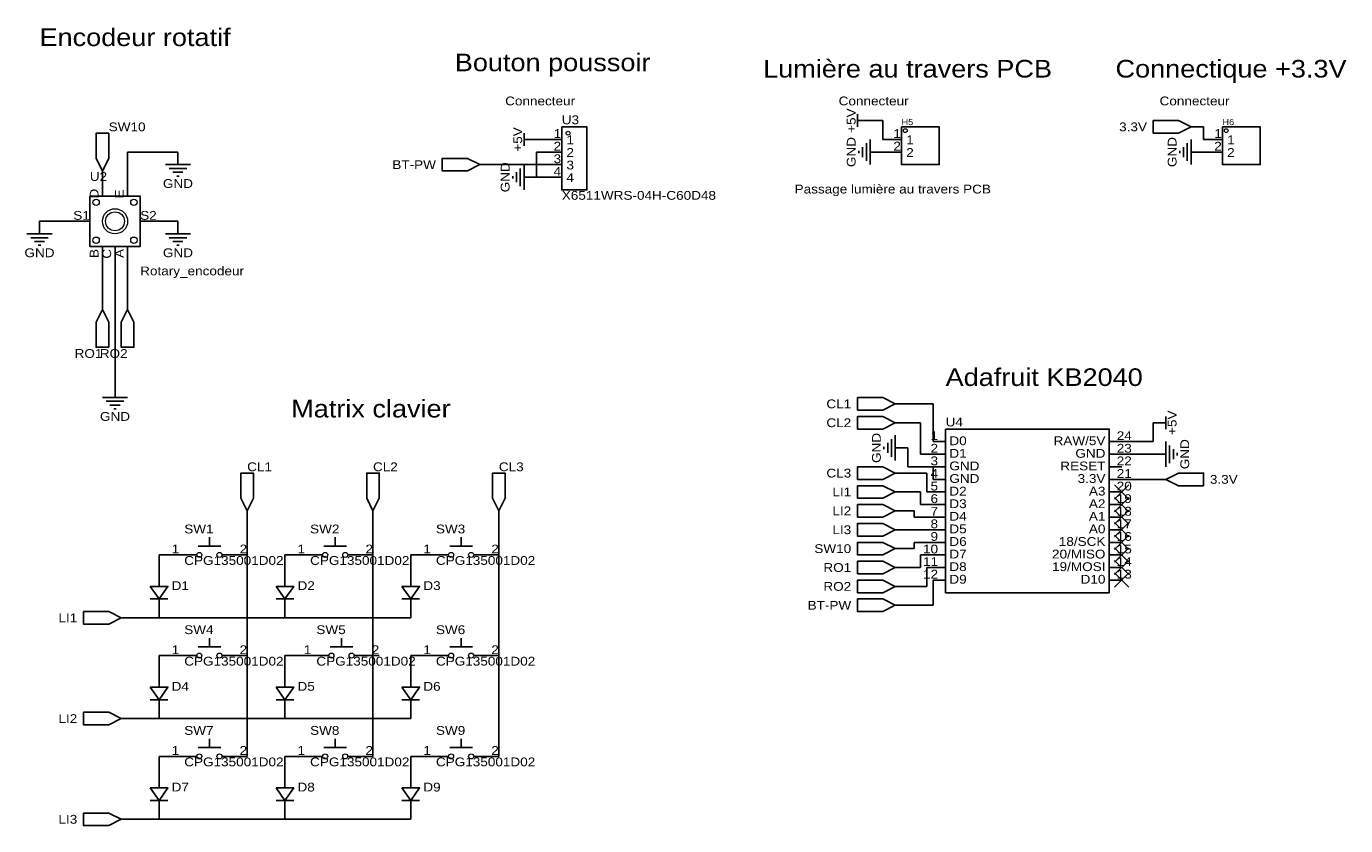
# Model space of a CAD drawing. Header units: millimetres. Extents: x 6 to 273, y 42 to 203.
import ezdxf
from ezdxf.enums import TextEntityAlignment as Align

# ---------------------------------------------------------------- set-up
doc = ezdxf.new("R2010")
doc.units = ezdxf.units.MM
doc.header["$MEASUREMENT"] = 0
doc.styles.get("Standard").update_dxf_attribs({"font": 'arial.ttf'})

msp = doc.modelspace()

# ---------------------------------------------------------------- linework, layer by layer
at = {"color": 1, "true_color": 0xa00000}
for points in [[(173.99, 182.88), (173.99, 185.42)], [(173.99, 184.15), (175.26, 184.15)], [(106.68, 179.07), (106.68, 181.61)], [(106.68, 180.34), (107.95, 180.34)], [(175.01, 178.82), (175.01, 176.78)], [(175.77, 179.58), (175.77, 176.02)], [(176.53, 180.34), (176.53, 175.26)], [(239.78, 178.82), (239.78, 176.78)], [(240.54, 179.58), (240.54, 176.02)], [(241.3, 180.34), (241.3, 175.26)], [(174.24, 178.05), (174.24, 177.55)], [(239.01, 178.05), (239.01, 177.55)], [(34.29, 175.26), (39.37, 175.26)], [(35.05, 174.5), (38.61, 174.5)], [(35.81, 173.74), (37.85, 173.74)], [(105.16, 173.74), (105.16, 171.7)], [(105.92, 174.5), (105.92, 170.94)], [(106.68, 175.26), (106.68, 170.18)], [(36.58, 172.97), (37.08, 172.97)], [(104.39, 172.97), (104.39, 172.47)], [(6.35, 161.29), (11.43, 161.29)], [(7.11, 160.53), (10.67, 160.53)], [(7.87, 159.77), (9.91, 159.77)], [(34.29, 161.29), (39.37, 161.29)], [(35.05, 160.53), (38.61, 160.53)], [(35.81, 159.77), (37.85, 159.77)], [(8.64, 159), (9.14, 159)], [(36.58, 159), (37.08, 159)], [(21.59, 128.27), (26.67, 128.27)], [(22.35, 127.51), (25.91, 127.51)], [(23.11, 126.75), (25.15, 126.75)], [(23.88, 125.98), (24.38, 125.98)], [(236.22, 123.19), (234.95, 123.19)], [(236.22, 124.46), (236.22, 121.92)], [(180.85, 119.89), (180.85, 116.33)], [(181.61, 120.65), (181.61, 115.57)], [(179.32, 118.36), (179.32, 117.86)], [(180.09, 119.13), (180.09, 117.09)], [(236.22, 114.3), (236.22, 119.38)], [(236.98, 115.06), (236.98, 118.62)], [(237.74, 115.82), (237.74, 117.86)], [(238.51, 116.59), (238.51, 117.09)], [(43.18, 98.3), (43.18, 100.08)], [(68.58, 98.3), (68.58, 100.08)], [(93.98, 98.3), (93.98, 100.08)], [(38.1, 96.52), (40.64, 96.52)], [(40.89, 98.3), (45.47, 98.3)], [(48.26, 96.52), (45.72, 96.52)], [(63.5, 96.52), (66.04, 96.52)], [(66.29, 98.3), (70.87, 98.3)], [(73.66, 96.52), (71.12, 96.52)], [(88.9, 96.52), (91.44, 96.52)], [(91.69, 98.3), (96.27, 98.3)], [(99.06, 96.52), (96.52, 96.52)], [(33.02, 91.44), (33.02, 90.17)], [(58.42, 91.44), (58.42, 90.17)], [(83.82, 91.44), (83.82, 90.17)], [(31.24, 87.63), (34.8, 87.63)], [(33.02, 87.63), (33.02, 86.36)], [(56.64, 87.63), (60.2, 87.63)], [(58.42, 87.63), (58.42, 86.36)], [(82.04, 87.63), (85.6, 87.63)], [(83.82, 87.63), (83.82, 86.36)], [(40.89, 77.98), (45.47, 77.98)], [(43.18, 77.98), (43.18, 79.76)], [(67.56, 77.98), (72.14, 77.98)], [(69.85, 77.98), (69.85, 79.76)], [(91.69, 77.98), (96.27, 77.98)], [(93.98, 77.98), (93.98, 79.76)], [(38.1, 76.2), (40.64, 76.2)], [(48.26, 76.2), (45.72, 76.2)], [(64.77, 76.2), (67.31, 76.2)], [(74.93, 76.2), (72.39, 76.2)], [(88.9, 76.2), (91.44, 76.2)], [(99.06, 76.2), (96.52, 76.2)], [(33.02, 71.12), (33.02, 69.85)], [(58.42, 71.12), (58.42, 69.85)], [(83.82, 71.12), (83.82, 69.85)], [(31.24, 67.31), (34.8, 67.31)], [(33.02, 67.31), (33.02, 66.04)], [(56.64, 67.31), (60.2, 67.31)], [(58.42, 67.31), (58.42, 66.04)], [(82.04, 67.31), (85.6, 67.31)], [(83.82, 67.31), (83.82, 66.04)], [(43.18, 57.66), (43.18, 59.44)], [(68.58, 57.66), (68.58, 59.44)], [(93.98, 57.66), (93.98, 59.44)], [(40.89, 57.66), (45.47, 57.66)], [(66.29, 57.66), (70.87, 57.66)], [(91.69, 57.66), (96.27, 57.66)], [(38.1, 55.88), (40.64, 55.88)], [(48.26, 55.88), (45.72, 55.88)], [(63.5, 55.88), (66.04, 55.88)], [(73.66, 55.88), (71.12, 55.88)], [(88.9, 55.88), (91.44, 55.88)], [(99.06, 55.88), (96.52, 55.88)], [(33.02, 50.8), (33.02, 49.53)], [(58.42, 50.8), (58.42, 49.53)], [(83.82, 50.8), (83.82, 49.53)], [(31.24, 46.99), (34.8, 46.99)], [(33.02, 46.99), (33.02, 45.72)], [(56.64, 46.99), (60.2, 46.99)], [(58.42, 46.99), (58.42, 45.72)], [(82.04, 46.99), (85.6, 46.99)], [(83.82, 46.99), (83.82, 45.72)]]:
    msp.add_lwpolyline(points, dxfattribs=at)
at = {"color": 1, "true_color": 0x880000}
for points in [[(176.53, 184.15), (175.26, 184.15)], [(243.84, 182.88), (241.3, 182.88)], [(109.22, 180.34), (107.95, 180.34)], [(111.76, 180.34), (114.3, 180.34)], [(180.34, 180.34), (182.88, 180.34)], [(245.11, 180.34), (247.65, 180.34)], [(36.83, 177.8), (36.83, 175.26)], [(111.76, 177.8), (114.3, 177.8)], [(179.07, 177.8), (176.53, 177.8)], [(180.34, 177.8), (182.88, 177.8)], [(243.84, 177.8), (241.3, 177.8)], [(245.11, 177.8), (247.65, 177.8)], [(21.59, 171.45), (21.59, 173.99)], [(100.33, 175.26), (97.79, 175.26)], [(111.76, 175.26), (114.3, 175.26)], [(21.59, 171.45), (21.59, 168.91)], [(26.67, 171.45), (26.67, 168.91)], [(109.22, 172.72), (106.68, 172.72)], [(111.76, 172.72), (114.3, 172.72)], [(8.89, 163.83), (8.89, 161.29)], [(16.51, 163.83), (19.05, 163.83)], [(31.75, 163.83), (29.21, 163.83)], [(36.83, 163.83), (36.83, 161.29)], [(21.59, 156.21), (21.59, 158.75)], [(24.13, 156.21), (24.13, 158.75)], [(26.67, 156.21), (26.67, 158.75)], [(21.59, 148.59), (21.59, 146.05)], [(26.67, 148.59), (26.67, 146.05)], [(24.13, 130.81), (24.13, 128.27)], [(184.15, 127), (181.61, 127)], [(184.15, 123.19), (181.61, 123.19)], [(233.68, 123.19), (234.95, 123.19)], [(184.15, 118.11), (181.61, 118.11)], [(189.23, 119.38), (191.77, 119.38)], [(227.33, 119.38), (224.79, 119.38)], [(189.23, 116.84), (191.77, 116.84)], [(227.33, 116.84), (224.79, 116.84)], [(233.68, 116.84), (236.22, 116.84)], [(184.15, 113.03), (181.61, 113.03)], [(189.23, 114.3), (191.77, 114.3)], [(227.33, 114.3), (224.79, 114.3)], [(184.15, 109.22), (181.61, 109.22)], [(189.23, 111.76), (191.77, 111.76)], [(189.23, 109.22), (191.77, 109.22)], [(227.33, 111.76), (224.79, 111.76)], [(227.33, 109.22), (224.79, 109.22)], [(233.68, 111.76), (236.22, 111.76)], [(189.23, 106.68), (191.77, 106.68)], [(227.33, 106.68), (224.79, 106.68)], [(50.8, 102.87), (50.8, 105.41)], [(76.2, 102.87), (76.2, 105.41)], [(101.6, 102.87), (101.6, 105.41)], [(184.15, 105.41), (181.61, 105.41)], [(189.23, 104.14), (191.77, 104.14)], [(227.33, 104.14), (224.79, 104.14)], [(184.15, 101.6), (181.61, 101.6)], [(189.23, 101.6), (191.77, 101.6)], [(227.33, 101.6), (224.79, 101.6)], [(189.23, 99.06), (191.77, 99.06)], [(227.33, 99.06), (224.79, 99.06)], [(35.56, 96.52), (39.37, 96.52)], [(50.8, 96.52), (46.99, 96.52)], [(60.96, 96.52), (64.77, 96.52)], [(76.2, 96.52), (72.39, 96.52)], [(86.36, 96.52), (90.17, 96.52)], [(101.6, 96.52), (97.79, 96.52)], [(184.15, 97.79), (181.61, 97.79)], [(189.23, 96.52), (191.77, 96.52)], [(227.33, 96.52), (224.79, 96.52)], [(33.02, 93.98), (33.02, 91.44)], [(58.42, 93.98), (58.42, 91.44)], [(83.82, 93.98), (83.82, 91.44)], [(184.15, 93.98), (181.61, 93.98)], [(189.23, 93.98), (191.77, 93.98)], [(227.33, 93.98), (224.79, 93.98)], [(189.23, 91.44), (191.77, 91.44)], [(227.33, 91.44), (224.79, 91.44)], [(184.15, 90.17), (181.61, 90.17)], [(33.02, 83.82), (33.02, 86.36)], [(58.42, 83.82), (58.42, 86.36)], [(83.82, 83.82), (83.82, 86.36)], [(184.15, 86.36), (181.61, 86.36)], [(27.94, 83.82), (25.4, 83.82)], [(35.56, 76.2), (39.37, 76.2)], [(50.8, 76.2), (46.99, 76.2)], [(62.23, 76.2), (66.04, 76.2)], [(77.47, 76.2), (73.66, 76.2)], [(86.36, 76.2), (90.17, 76.2)], [(101.6, 76.2), (97.79, 76.2)], [(33.02, 73.66), (33.02, 71.12)], [(58.42, 73.66), (58.42, 71.12)], [(83.82, 73.66), (83.82, 71.12)], [(33.02, 63.5), (33.02, 66.04)], [(58.42, 63.5), (58.42, 66.04)], [(83.82, 63.5), (83.82, 66.04)], [(27.94, 63.5), (25.4, 63.5)], [(33.02, 53.34), (33.02, 50.8)], [(35.56, 55.88), (39.37, 55.88)], [(50.8, 55.88), (46.99, 55.88)], [(58.42, 53.34), (58.42, 50.8)], [(60.96, 55.88), (64.77, 55.88)], [(76.2, 55.88), (72.39, 55.88)], [(83.82, 53.34), (83.82, 50.8)], [(86.36, 55.88), (90.17, 55.88)], [(101.6, 55.88), (97.79, 55.88)], [(33.02, 43.18), (33.02, 45.72)], [(58.42, 43.18), (58.42, 45.72)], [(83.82, 43.18), (83.82, 45.72)], [(27.94, 43.18), (25.4, 43.18)]]:
    msp.add_lwpolyline(points, dxfattribs=at)
at = {"color": 1, "true_color": 0x008800}
for points in [[(176.53, 184.15), (179.07, 184.15)], [(179.07, 180.34), (179.07, 184.15)], [(243.84, 182.88), (243.84, 180.34)], [(111.76, 180.34), (109.22, 180.34)], [(179.07, 180.34), (180.34, 180.34)], [(243.84, 180.34), (245.11, 180.34)], [(26.67, 177.8), (36.83, 177.8)], [(26.67, 177.8), (26.67, 171.45)], [(180.34, 177.8), (179.07, 177.8)], [(245.11, 177.8), (243.84, 177.8)], [(111.76, 175.26), (100.33, 175.26)], [(8.89, 163.83), (16.51, 163.83)], [(31.75, 163.83), (36.83, 163.83)], [(21.59, 148.59), (21.59, 156.21)], [(24.13, 130.81), (24.13, 156.21)], [(26.67, 148.59), (26.67, 156.21)], [(189.23, 127), (184.15, 127)], [(189.23, 127), (189.23, 119.38)], [(186.69, 123.19), (184.15, 123.19)], [(186.69, 123.19), (186.69, 116.84)], [(233.68, 119.38), (233.68, 123.19)], [(184.15, 118.11), (184.15, 114.3)], [(233.68, 119.38), (227.33, 119.38)], [(189.23, 116.84), (186.69, 116.84)], [(227.33, 116.84), (233.68, 116.84)], [(189.23, 114.3), (184.15, 114.3)], [(187.96, 113.03), (184.15, 113.03)], [(187.96, 109.22), (187.96, 113.03)], [(189.23, 114.3), (189.23, 111.76)], [(186.69, 109.22), (184.15, 109.22)], [(186.69, 106.68), (186.69, 109.22)], [(189.23, 109.22), (187.96, 109.22)], [(227.33, 111.76), (233.68, 111.76)], [(186.69, 106.68), (189.23, 106.68)], [(185.42, 105.41), (184.15, 105.41)], [(185.42, 104.14), (185.42, 105.41)], [(189.23, 104.14), (185.42, 104.14)], [(189.23, 101.6), (184.15, 101.6)], [(185.42, 99.06), (189.23, 99.06)], [(185.42, 97.79), (185.42, 99.06)], [(33.02, 96.52), (33.02, 93.98)], [(35.56, 96.52), (33.02, 96.52)], [(58.42, 96.52), (60.96, 96.52)], [(58.42, 93.98), (58.42, 96.52)], [(83.82, 96.52), (86.36, 96.52)], [(83.82, 93.98), (83.82, 96.52)], [(184.15, 97.79), (185.42, 97.79)], [(186.69, 96.52), (186.69, 93.98)], [(186.69, 96.52), (189.23, 96.52)], [(186.69, 93.98), (184.15, 93.98)], [(187.96, 93.98), (187.96, 90.17)], [(187.96, 93.98), (189.23, 93.98)], [(189.23, 86.36), (189.23, 91.44)], [(187.96, 90.17), (184.15, 90.17)], [(189.23, 86.36), (184.15, 86.36)], [(27.94, 83.82), (33.02, 83.82)], [(33.02, 83.82), (58.42, 83.82)], [(58.42, 83.82), (83.82, 83.82)], [(33.02, 76.2), (33.02, 73.66)], [(35.56, 76.2), (33.02, 76.2)], [(58.42, 76.2), (58.42, 73.66)], [(58.42, 76.2), (62.23, 76.2)], [(83.82, 76.2), (86.36, 76.2)], [(83.82, 73.66), (83.82, 76.2)], [(27.94, 63.5), (33.02, 63.5)], [(33.02, 63.5), (58.42, 63.5)], [(58.42, 63.5), (83.82, 63.5)], [(33.02, 55.88), (33.02, 53.34)], [(35.56, 55.88), (33.02, 55.88)], [(58.42, 55.88), (58.42, 53.34)], [(60.96, 55.88), (58.42, 55.88)], [(86.36, 55.88), (83.82, 55.88)], [(83.82, 53.34), (83.82, 55.88)], [(27.94, 43.18), (33.02, 43.18)], [(33.02, 43.18), (58.42, 43.18)], [(58.42, 43.18), (83.82, 43.18)]]:
    msp.add_lwpolyline(points, dxfattribs=at)
at = {"color": 1, "true_color": 0xa00000}
for points in [[(241.3, 182.88), (238.76, 184.15), (233.68, 184.15), (233.68, 181.61), (238.76, 181.61)], [(21.59, 173.99), (22.86, 176.53), (22.86, 181.61), (20.32, 181.61), (20.32, 176.53)], [(114.3, 182.88), (119.38, 182.88), (119.38, 170.18), (114.3, 170.18)], [(182.88, 182.88), (190.5, 182.88), (190.5, 175.26), (182.88, 175.26)], [(247.65, 182.88), (255.27, 182.88), (255.27, 175.26), (247.65, 175.26)], [(97.79, 175.26), (95.25, 176.53), (90.17, 176.53), (90.17, 173.99), (95.25, 173.99)], [(19.05, 168.91), (29.21, 168.91), (29.21, 158.75), (19.05, 158.75)], [(21.59, 146.05), (20.32, 143.51), (20.32, 138.43), (22.86, 138.43), (22.86, 143.51)], [(26.67, 146.05), (25.4, 143.51), (25.4, 138.43), (27.94, 138.43), (27.94, 143.51)], [(181.61, 127), (179.07, 128.27), (173.99, 128.27), (173.99, 125.73), (179.07, 125.73)], [(181.61, 123.19), (179.07, 124.46), (173.99, 124.46), (173.99, 121.92), (179.07, 121.92)], [(191.77, 121.92), (224.79, 121.92), (224.79, 88.9), (191.77, 88.9)], [(50.8, 105.41), (52.07, 107.95), (52.07, 113.03), (49.53, 113.03), (49.53, 107.95)], [(76.2, 105.41), (77.47, 107.95), (77.47, 113.03), (74.93, 113.03), (74.93, 107.95)], [(101.6, 105.41), (102.87, 107.95), (102.87, 113.03), (100.33, 113.03), (100.33, 107.95)], [(181.61, 113.03), (179.07, 114.3), (173.99, 114.3), (173.99, 111.76), (179.07, 111.76)], [(236.22, 111.76), (238.76, 110.49), (243.84, 110.49), (243.84, 113.03), (238.76, 113.03)], [(181.61, 109.22), (179.07, 110.49), (173.99, 110.49), (173.99, 107.95), (179.07, 107.95)], [(181.61, 105.41), (179.07, 106.68), (173.99, 106.68), (173.99, 104.14), (179.07, 104.14)], [(181.61, 101.6), (179.07, 102.87), (173.99, 102.87), (173.99, 100.33), (179.07, 100.33)], [(181.61, 97.79), (179.07, 99.06), (173.99, 99.06), (173.99, 96.52), (179.07, 96.52)], [(181.61, 93.98), (179.07, 95.25), (173.99, 95.25), (173.99, 92.71), (179.07, 92.71)], [(181.61, 90.17), (179.07, 91.44), (173.99, 91.44), (173.99, 88.9), (179.07, 88.9)], [(31.24, 90.17), (33.02, 87.63), (34.8, 90.17)], [(56.64, 90.17), (58.42, 87.63), (60.2, 90.17)], [(82.04, 90.17), (83.82, 87.63), (85.6, 90.17)], [(181.61, 86.36), (179.07, 87.63), (173.99, 87.63), (173.99, 85.09), (179.07, 85.09)], [(25.4, 83.82), (22.86, 85.09), (17.78, 85.09), (17.78, 82.55), (22.86, 82.55)], [(31.24, 69.85), (33.02, 67.31), (34.8, 69.85)], [(56.64, 69.85), (58.42, 67.31), (60.2, 69.85)], [(82.04, 69.85), (83.82, 67.31), (85.6, 69.85)], [(25.4, 63.5), (22.86, 64.77), (17.78, 64.77), (17.78, 62.23), (22.86, 62.23)], [(31.24, 49.53), (33.02, 46.99), (34.8, 49.53)], [(56.64, 49.53), (58.42, 46.99), (60.2, 49.53)], [(82.04, 49.53), (83.82, 46.99), (85.6, 49.53)], [(25.4, 43.18), (22.86, 44.45), (17.78, 44.45), (17.78, 41.91), (22.86, 41.91)]]:
    msp.add_lwpolyline(points, close=True, dxfattribs=at)
at = {"color": 1, "true_color": 0x663300}
for points in [[(111.76, 177.8), (109.22, 177.8)], [(109.22, 177.8), (109.22, 172.72)], [(109.22, 172.72), (111.76, 172.72)]]:
    msp.add_lwpolyline(points, dxfattribs=at)
at = {"color": 1, "true_color": 0x999999}
for points in [[(228.77, 110.66), (225.89, 107.78)], [(225.89, 110.66), (228.77, 107.78)], [(228.77, 108.12), (225.89, 105.24)], [(225.89, 108.12), (228.77, 105.24)], [(228.77, 105.58), (225.89, 102.7)], [(225.89, 105.58), (228.77, 102.7)], [(228.77, 103.04), (225.89, 100.16)], [(225.89, 103.04), (228.77, 100.16)], [(228.77, 100.5), (225.89, 97.62)], [(225.89, 100.5), (228.77, 97.62)], [(228.77, 97.96), (225.89, 95.08)], [(225.89, 97.96), (228.77, 95.08)], [(228.77, 95.42), (225.89, 92.54)], [(225.89, 95.42), (228.77, 92.54)], [(228.77, 92.88), (225.89, 90)], [(225.89, 92.88), (228.77, 90)]]:
    msp.add_lwpolyline(points, dxfattribs=at)
at = {"color": 1, "true_color": 0x0000ff}
for points in [[(50.8, 102.87), (50.8, 96.52)], [(76.2, 102.87), (76.2, 96.52)], [(101.6, 102.87), (101.6, 96.52)], [(50.8, 96.52), (50.8, 76.2)], [(76.2, 96.52), (76.2, 76.2)], [(101.6, 96.52), (101.6, 76.2)], [(50.8, 76.2), (50.8, 55.88)], [(76.2, 76.2), (76.2, 55.88)], [(76.2, 76.2), (77.47, 76.2)], [(101.6, 76.2), (101.6, 55.88)]]:
    msp.add_lwpolyline(points, dxfattribs=at)
at = {"color": 1, "lineweight": 0, "true_color": 0xa00000}
for centre, radius in [((115.57, 181.61), 0.381), ((183.64, 182.12), 0.381), ((248.41, 182.12), 0.381), ((20.32, 167.64), 0.635), ((27.94, 167.64), 0.635), ((24.13, 163.83), 2.54), ((24.13, 163.83), 1.91), ((20.32, 160.02), 0.635), ((27.94, 160.02), 0.635), ((41.15, 96.52), 0.508), ((45.21, 96.52), 0.508), ((66.55, 96.52), 0.508), ((70.61, 96.52), 0.508), ((91.95, 96.52), 0.508), ((96.01, 96.52), 0.508), ((41.15, 76.2), 0.508), ((45.21, 76.2), 0.508), ((67.82, 76.2), 0.508), ((71.88, 76.2), 0.508), ((91.95, 76.2), 0.508), ((96.01, 76.2), 0.508), ((41.15, 55.88), 0.508), ((45.21, 55.88), 0.508), ((66.55, 55.88), 0.508), ((70.61, 55.88), 0.508), ((91.95, 55.88), 0.508), ((96.01, 55.88), 0.508)]:
    msp.add_circle(centre, radius, dxfattribs=at)

# ---------------------------------------------------------------- texts
at = {"color": 1, "true_color": 0x0000ff, "width": 1.1}
for s, height, p in [('Encodeur rotatif', 3.556, (8.89, 198.12)), ('Bouton poussoir', 3.556, (92.71, 193.04)), ('Lumière au travers PCB', 3.556, (154.94, 191.77)), ('Connectique +3.3V', 3.556, (226.06, 191.77)), ('Connecteur', 1.778, (102.87, 186.69)), ('Connecteur', 1.778, (170.18, 186.69)), ('Connecteur', 1.778, (234.95, 186.69)), ('Passage lumière au travers PCB', 1.778, (161.29, 168.91)), ('X6511WRS-04H-C60D48', 1.778, (114.3, 167.64)), ('Rotary_encodeur', 1.778, (29.21, 152.4)), ('Adafruit KB2040', 3.556, (191.77, 129.54)), ('Matrix clavier', 3.556, (59.69, 123.19)), ('U4', 1.778, (191.77, 121.92)), ('CPG135001D02', 1.778, (38.1, 93.98)), ('CPG135001D02', 1.778, (63.5, 93.98)), ('CPG135001D02', 1.778, (88.9, 93.98)), ('D1', 1.778, (35.56, 88.9)), ('D2', 1.778, (60.96, 88.9)), ('D3', 1.778, (86.36, 88.9)), ('CPG135001D02', 1.778, (38.1, 73.66)), ('CPG135001D02', 1.778, (64.77, 73.66)), ('CPG135001D02', 1.778, (88.9, 73.66)), ('D4', 1.778, (35.56, 68.58)), ('D5', 1.778, (60.96, 68.58)), ('D6', 1.778, (86.36, 68.58)), ('CPG135001D02', 1.778, (38.1, 53.34)), ('CPG135001D02', 1.778, (63.5, 53.34)), ('CPG135001D02', 1.778, (88.9, 53.34)), ('D7', 1.778, (35.56, 48.26)), ('D8', 1.778, (60.96, 48.26)), ('D9', 1.778, (86.36, 48.26))]:
    msp.add_text(s, height=height, dxfattribs=at).set_placement(p, align=Align.BOTTOM_LEFT)
at = {"color": 1, "true_color": 0x000080, "width": 1.1}
for s, p in [('+5V', (172.72, 184.15)), ('+5V', (105.41, 180.34)), ('GND', (172.72, 177.8)), ('GND', (237.49, 177.8)), ('GND', (102.87, 172.72)), ('+5V', (237.49, 123.19)), ('GND', (177.8, 118.11)), ('GND', (240.03, 116.84))]:
    msp.add_text(s, height=1.778, rotation=90, dxfattribs=at).set_placement(p, align=Align.MIDDLE_CENTER)
for s, p in [('SW10', (22.86, 182.88)), ('CL1', (50.8, 114.3)), ('CL2', (76.2, 114.3)), ('CL3', (101.6, 114.3)), ('3.3V', (245.11, 111.76))]:
    msp.add_text(s, height=1.778, dxfattribs=at).set_placement(p, align=Align.MIDDLE_LEFT)
for s, height, p in [('U3', 1.778, (114.3, 182.88)), ('H5', 1.2, (182.88, 182.88)), ('H6', 1.2, (247.65, 182.88)), ('U2', 1.778, (19.05, 171.45)), ('SW1', 1.778, (38.1, 100.33)), ('SW2', 1.778, (63.5, 100.33)), ('SW3', 1.778, (88.9, 100.33)), ('SW4', 1.778, (38.1, 80.01)), ('SW5', 1.778, (64.77, 80.01)), ('SW6', 1.778, (88.9, 80.01)), ('SW7', 1.778, (38.1, 59.69)), ('SW8', 1.778, (63.5, 59.69)), ('SW9', 1.778, (88.9, 59.69))]:
    msp.add_text(s, height=height, dxfattribs=at).set_placement(p, align=Align.BOTTOM_LEFT)
for s, p in [('3.3V', (232.41, 182.88)), ('BT-PW', (88.9, 175.26)), ('RO1', (21.59, 137.16)), ('RO2', (26.67, 137.16)), ('CL1', (172.72, 127)), ('CL2', (172.72, 123.19)), ('CL3', (172.72, 113.03)), ('LI1', (172.72, 109.22)), ('LI2', (172.72, 105.41)), ('LI3', (172.72, 101.6)), ('SW10', (172.72, 97.79)), ('RO1', (172.72, 93.98)), ('RO2', (172.72, 90.17)), ('BT-PW', (172.72, 86.36)), ('LI1', (16.51, 83.82)), ('LI2', (16.51, 63.5)), ('LI3', (16.51, 43.18))]:
    msp.add_text(s, height=1.778, dxfattribs=at).set_placement(p, align=Align.MIDDLE_RIGHT)
at = {"color": 1, "true_color": 0x000000, "width": 1.1}
for s, height, p in [('1', 1.78, (114.17, 180.11)), ('1', 1.78, (182.75, 180.11)), ('1', 1.78, (247.52, 180.11)), ('2', 1.78, (114.17, 177.57)), ('2', 1.78, (182.75, 177.57)), ('2', 1.78, (247.52, 177.57)), ('3', 1.78, (114.17, 175.03)), ('4', 1.78, (114.17, 172.49)), ('S1', 1.778, (19.05, 163.6)), ('1', 1.78, (190.25, 119.15)), ('RAW/5V', 1.778, (224.03, 118.13)), ('2', 1.78, (190.25, 116.61)), ('GND', 1.778, (224.03, 115.59)), ('3', 1.78, (190.25, 114.07)), ('RESET', 1.778, (224.03, 113.05)), ('4', 1.78, (190.25, 111.53)), ('3.3V', 1.778, (224.03, 110.51)), ('5', 1.78, (190.25, 108.99)), ('A3', 1.778, (224.03, 107.97)), ('6', 1.78, (190.25, 106.45)), ('A2', 1.778, (224.03, 105.43)), ('7', 1.78, (190.25, 103.91)), ('A1', 1.778, (224.03, 102.89)), ('9', 1.78, (190.25, 98.83)), ('8', 1.78, (190.25, 101.37)), ('A0', 1.778, (224.03, 100.35)), ('1', 1.78, (37.08, 96.29)), ('1', 1.78, (62.48, 96.29)), ('1', 1.78, (87.88, 96.29)), ('10', 1.778, (190.25, 96.29)), ('18/SCK', 1.778, (224.03, 97.81)), ('11', 1.778, (190.25, 93.75)), ('20/MISO', 1.778, (224.03, 95.27)), ('12', 1.778, (190.25, 91.21)), ('19/MOSI', 1.778, (224.03, 92.73)), ('D10', 1.778, (224.03, 90.19)), ('1', 1.78, (37.08, 75.97)), ('1', 1.78, (63.75, 75.97)), ('1', 1.78, (87.88, 75.97)), ('1', 1.78, (37.08, 55.65)), ('1', 1.78, (62.48, 55.65)), ('1', 1.78, (87.88, 55.65))]:
    msp.add_text(s, height=height, dxfattribs=at).set_placement(p, align=Align.BOTTOM_RIGHT)
for s, height, p in [('1', 1.78, (115.24, 178.84)), ('1', 1.78, (183.82, 178.84)), ('1', 1.78, (248.59, 178.84)), ('2', 1.78, (115.24, 176.3)), ('2', 1.78, (183.82, 176.3)), ('2', 1.78, (248.59, 176.3)), ('3', 1.78, (115.24, 173.76)), ('4', 1.78, (115.24, 171.22)), ('S2', 1.778, (29.21, 163.6)), ('D0', 1.778, (192.53, 118.13)), ('24', 1.778, (226.31, 119.15)), ('D1', 1.778, (192.53, 115.59)), ('23', 1.778, (226.31, 116.61)), ('GND', 1.778, (192.53, 113.05)), ('22', 1.778, (226.31, 114.07)), ('GND', 1.778, (192.53, 110.51)), ('21', 1.778, (226.31, 111.53)), ('D2', 1.778, (192.53, 107.97)), ('20', 1.778, (226.31, 108.99)), ('D3', 1.778, (192.53, 105.43)), ('19', 1.778, (226.31, 106.45)), ('D4', 1.778, (192.53, 102.89)), ('18', 1.778, (226.31, 103.91)), ('D5', 1.778, (192.53, 100.35)), ('17', 1.778, (226.31, 101.37)), ('16', 1.778, (226.31, 98.83)), ('2', 1.78, (49.28, 96.29)), ('2', 1.78, (74.68, 96.29)), ('2', 1.78, (100.08, 96.29)), ('D6', 1.778, (192.53, 97.81)), ('15', 1.778, (226.31, 96.29)), ('D7', 1.778, (192.53, 95.27)), ('14', 1.778, (226.31, 93.75)), ('D8', 1.778, (192.53, 92.73)), ('13', 1.778, (226.31, 91.21)), ('D9', 1.778, (192.53, 90.19)), ('2', 1.78, (49.28, 75.97)), ('2', 1.78, (75.95, 75.97)), ('2', 1.78, (100.08, 75.97)), ('2', 1.78, (49.28, 55.65)), ('2', 1.78, (74.68, 55.65)), ('2', 1.78, (100.08, 55.65))]:
    msp.add_text(s, height=height, dxfattribs=at).set_placement(p, align=Align.BOTTOM_LEFT)
at = {"color": 1, "true_color": 0x000080, "width": 1.1}
for p in [(36.83, 171.45), (8.89, 157.48), (36.83, 157.48), (24.13, 124.46)]:
    msp.add_text('GND', height=1.778, dxfattribs=at).set_placement(p, align=Align.MIDDLE_CENTER)
at = {"color": 1, "true_color": 0x000000, "width": 1.1}
for s, p in [('D', (21.34, 168.42)), ('E', (26.42, 168.42))]:
    msp.add_text(s, height=1.78, rotation=90, dxfattribs=at).set_placement(p, align=Align.BOTTOM_LEFT)
for s, p in [('B', (21.34, 158.26)), ('C', (23.88, 158.26)), ('A', (26.42, 158.26))]:
    msp.add_text(s, height=1.78, rotation=90, dxfattribs=at).set_placement(p, align=Align.BOTTOM_RIGHT)

doc.saveas('drawing.dxf')
